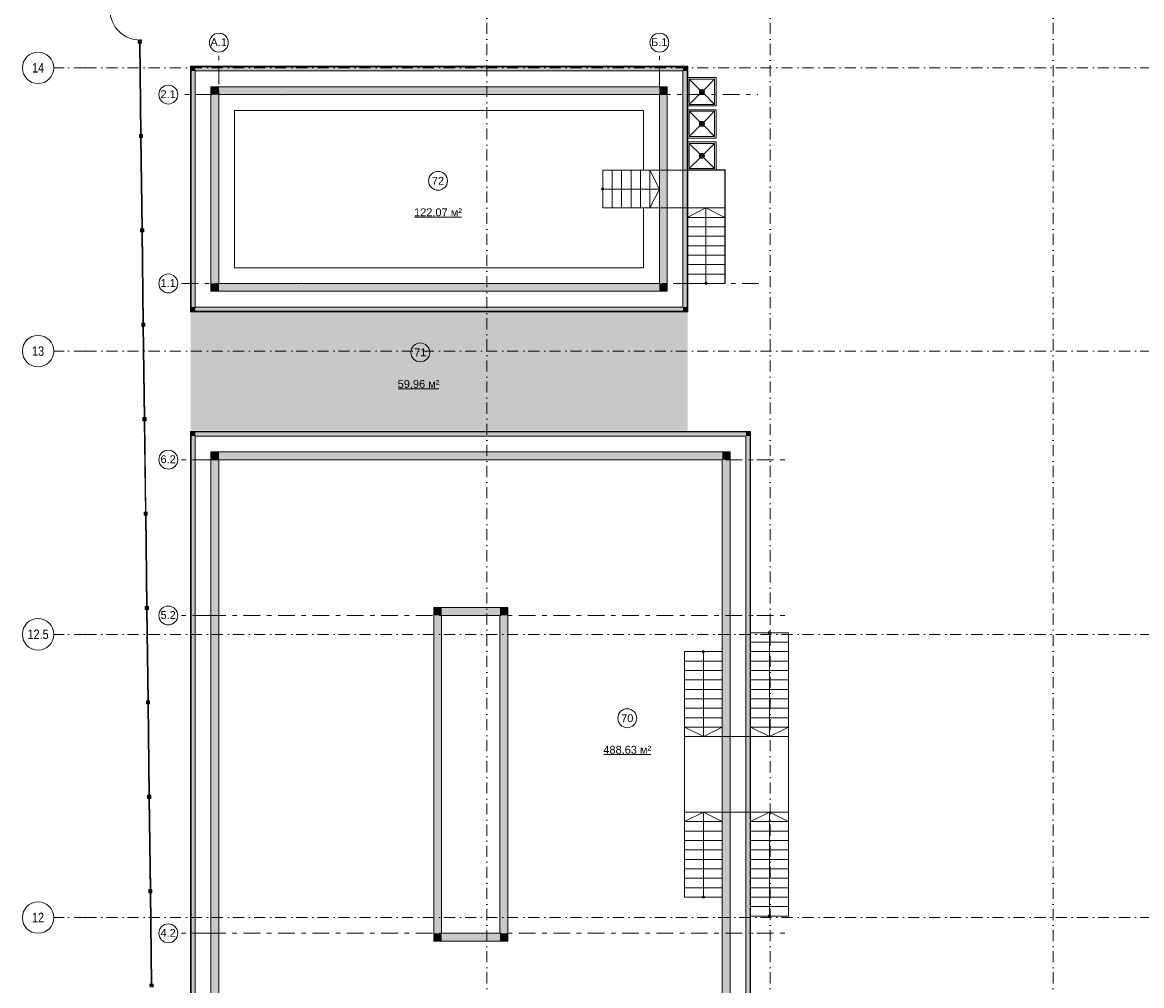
# Model space of a CAD drawing. Header units: millimetres. Extents: x -14761 to 157739, y -22400 to 107990.
# Tile 20 of 81: x -14761 to 20808, y 42838 to 73445. Entities that reach past the tile are written whole.
import ezdxf

# ---------------------------------------------------------------- set-up
doc = ezdxf.new("R2010")
doc.units = ezdxf.units.MM
doc.header["$MEASUREMENT"] = 0
doc.linetypes.add('Штрих-Штриховая', pattern=[1093.611073, 529.166651, -211.666656, 141.111112, -211.666656])
doc.linetypes.add('Штрихпунктирная', pattern=[670.277762, 352.777767, -176.388884, 0, -141.111112])
for name, color, linetype in [('Интерьер - Сантехника', 7, 'Continuous'), ('Конструктив - Лестницы в бассейны', 7, 'Continuous'), ('Конструктив - стены бассейнов жб нов', 7, 'Continuous'), ('Местность - Забор', 7, 'Continuous'), ('УЛИЦА_Штриховка отделки_сцена', 7, 'Continuous'), ('Элемент модели - Зоны уличных помещений', 7, 'Continuous'), ('Элемент Модели - Оси', 7, 'Continuous'), ('Элемент модели - Оси Улица Бани', 7, 'Continuous')]:
    doc.layers.add(name, color=color, linetype=linetype)
doc.styles.add('СГЕНЕРИР_СТИЛЬ_1', font='txt')
doc.styles.add('СГЕНЕРИР_СТИЛЬ_3', font='txt')

msp = doc.modelspace()

# ---------------------------------------------------------------- hatches: boundary and pattern name
at = {"layer": 'Конструктив - Лестницы в бассейны', "linetype": 'Continuous', "lineweight": 0, "true_color": 0xffffff}
for points in [[(3683, 68112, 1), (3683, 68187, 1)], [(6920, 53450, 1), (6845, 53450, 1)], [(6920, 45650, 1), (6845, 45650, 1)]]:
    msp.add_hatch(color=7, dxfattribs=at).paths.add_polyline_path(points)
at = {"layer": 'Конструктив - стены бассейнов жб нов', "linetype": 'Continuous', "lineweight": 0, "true_color": 0x000000}
for points in [[(-9397, 72050), (-9417, 72050), (-9397, 72030)], [(-9397, 72030), (-9417, 72050), (-9417, 72030)], [(-9417, 72030), (-9417, 64270), (-9397, 64270), (-9397, 72030)], [(-9397, 72030), (6363, 72030), (6363, 72050), (-9397, 72050)], [(-9267, 72030), (-9397, 72030), (-9267, 71900)], [(-9267, 71900), (-9397, 72030), (-9397, 71900)], [(-9267, 64400), (-9267, 71900), (-9397, 71900), (-9397, 64400)], [(-9267, 71900), (6233, 71900), (6233, 72030), (-9267, 72030)], [(6233, 71900), (6363, 71900), (6363, 72030)], [(6233, 71900), (6363, 72030), (6233, 72030)], [(6233, 71900), (6233, 64400), (6363, 64400), (6363, 71900)], [(6363, 72030), (6383, 72030), (6383, 72050)], [(6363, 72030), (6383, 72050), (6363, 72050)], [(6363, 72030), (6363, 64270), (6383, 64270), (6383, 72030)], [(-8517, 71400), (-8767, 71400), (-8517, 71150)], [(-8517, 71150), (-8767, 71400), (-8767, 71150)], [(-8517, 65150), (-8517, 71150), (-8767, 71150), (-8767, 65150)], [(-8517, 71150), (5483, 71150), (5483, 71400), (-8517, 71400)], [(5483, 71150), (5733, 71150), (5733, 71400)], [(5483, 71150), (5733, 71400), (5483, 71400)], [(5483, 71150), (5483, 65150), (5733, 65150), (5733, 71150)], [(7563, 68755), (6383, 68755), (6383, 68750), (7563, 68750)], [(7563, 68750), (7568, 68755), (7563, 68755)], [(7563, 68750), (7568, 68750), (7568, 68755)], [(7563, 68750), (7563, 67549), (7568, 67549), (7568, 68750)], [(7568, 67249), (7568, 67549), (7563, 67549), (7563, 67249)], [(-8517, 65150), (-8767, 64900), (-8517, 64900)], [(-8767, 65150), (-8767, 64900), (-8517, 65150)], [(5483, 65150), (-8517, 65150), (-8517, 64900), (5483, 64900)], [(5483, 65150), (5733, 64900), (5733, 65150)], [(5483, 64900), (5733, 64900), (5483, 65150)], [(-9267, 64400), (-9397, 64270), (-9267, 64270)], [(-9397, 64400), (-9397, 64270), (-9267, 64400)], [(6233, 64400), (-9267, 64400), (-9267, 64270), (6233, 64270)], [(6233, 64400), (6363, 64270), (6363, 64400)], [(6233, 64270), (6363, 64270), (6233, 64400)], [(-9417, 64250), (-9397, 64250), (-9397, 64270)], [(-9397, 64270), (-9417, 64270), (-9417, 64250)], [(-9397, 64250), (6363, 64250), (6363, 64270), (-9397, 64270)], [(6363, 64270), (6383, 64250), (6383, 64270)], [(6363, 64250), (6383, 64250), (6363, 64270)], [(-9397, 60450), (-9417, 60450), (-9397, 60430)], [(-9397, 60430), (-9417, 60450), (-9417, 60430)], [(-9417, 60430), (-9417, 34950), (-9397, 34950), (-9397, 60430)], [(-9397, 60430), (8363, 60430), (8363, 60450), (-9397, 60450)], [(-9267, 60430), (-9397, 60430), (-9267, 60300)], [(-9267, 60300), (-9397, 60430), (-9397, 60300)], [(-9397, 60300), (-9397, 34950), (-9267, 34950), (-9267, 60300)], [(-9267, 60300), (8233, 60300), (8233, 60430), (-9267, 60430)], [(8233, 60300), (8363, 60300), (8363, 60430)], [(8233, 60300), (8363, 60430), (8233, 60430)], [(8233, 60300), (8233, 34950), (8363, 34950), (8363, 60300)], [(8363, 60430), (8383, 60430), (8383, 60450)], [(8363, 60430), (8383, 60450), (8363, 60450)], [(8363, 60430), (8363, 34950), (8383, 34950), (8383, 60430)], [(-8517, 59800), (-8767, 59800), (-8517, 59550)], [(-8517, 59550), (-8767, 59800), (-8767, 59550)], [(-8517, 59550), (7483, 59550), (7483, 59800), (-8517, 59800)], [(7483, 59550), (7733, 59550), (7733, 59800)], [(7483, 59550), (7733, 59800), (7483, 59800)], [(-8767, 59550), (-8767, 34950), (-8517, 34950), (-8517, 59550)], [(7483, 59550), (7483, 34950), (7733, 34950), (7733, 59550)], [(-1437, 54600), (-1687, 54850), (-1687, 54600)], [(-1437, 54850), (-1687, 54850), (-1437, 54600)], [(-1437, 54600), (413, 54600), (413, 54850), (-1437, 54850)], [(413, 54600), (663, 54600), (663, 54850)], [(413, 54600), (663, 54850), (413, 54850)], [(-1437, 44500), (-1437, 54600), (-1687, 54600), (-1687, 44500)], [(413, 54600), (413, 44500), (663, 44500), (663, 54600)], [(9583, 51950), (9583, 51650), (9588, 51650), (9588, 51950)], [(9583, 51650), (9583, 51350), (9588, 51350), (9588, 51650)], [(9583, 51350), (9583, 51050), (9588, 51050), (9588, 51350)], [(9583, 51050), (9583, 50750), (9588, 50750), (9588, 51050)], [(9588, 48350), (9588, 50750), (9583, 50750), (9583, 48350)], [(9588, 48050), (9588, 48350), (9583, 48350), (9583, 48050)], [(9588, 47750), (9588, 48050), (9583, 48050), (9583, 47750)], [(9588, 47450), (9588, 47750), (9583, 47750), (9583, 47450)], [(9588, 47150), (9588, 47450), (9583, 47450), (9583, 47150)], [(-1437, 44500), (-1687, 44250), (-1437, 44250)], [(-1687, 44500), (-1687, 44250), (-1437, 44500)], [(413, 44500), (-1437, 44500), (-1437, 44250), (413, 44250)], [(413, 44250), (663, 44250), (413, 44500)], [(413, 44500), (663, 44250), (663, 44500)]]:
    msp.add_hatch(color=18, dxfattribs=at).paths.add_polyline_path(points)
at = {"layer": 'Местность - Забор', "linetype": 'Continuous', "lineweight": 0, "true_color": 0x000000}
for points in [[(-11036, 72856), (-11036, 72886), (-11081, 72885), (-11080, 72785), (-11035, 72786), (-11035, 72816), (-11025, 72816), (-11025, 72786), (-10980, 72786), (-10981, 72886), (-11026, 72886), (-11026, 72856)], [(-11020, 72816), (-11040, 72816), (-11003, 69856), (-10983, 69856)], [(-10998, 69816), (-10988, 69816), (-10987, 69786), (-10942, 69787), (-10943, 69887), (-10988, 69886), (-10988, 69856), (-10998, 69856), (-10998, 69886), (-11043, 69885), (-11042, 69785), (-10997, 69786)], [(-10983, 69816), (-11003, 69816), (-10966, 66856), (-10946, 66856)], [(-10960, 66816), (-10950, 66816), (-10950, 66786), (-10905, 66787), (-10906, 66887), (-10951, 66886), (-10951, 66856), (-10961, 66856), (-10961, 66886), (-11006, 66886), (-11005, 66786), (-10960, 66786)], [(-10945, 66816), (-10965, 66816), (-10928, 63856), (-10908, 63857)], [(-10923, 63816), (-10913, 63817), (-10912, 63787), (-10867, 63787), (-10868, 63887), (-10913, 63887), (-10913, 63857), (-10923, 63856), (-10923, 63886), (-10968, 63886), (-10967, 63786), (-10922, 63786)], [(-10908, 63817), (-10928, 63816), (-10891, 60857), (-10871, 60857)], [(-10885, 60817), (-10875, 60817), (-10875, 60787), (-10830, 60787), (-10831, 60887), (-10876, 60887), (-10876, 60857), (-10886, 60857), (-10886, 60887), (-10931, 60886), (-10930, 60786), (-10885, 60787)], [(-10870, 60817), (-10890, 60817), (-10853, 57857), (-10833, 57857)], [(-10847, 57817), (-10837, 57817), (-10837, 57787), (-10792, 57788), (-10793, 57888), (-10838, 57887), (-10838, 57857), (-10848, 57857), (-10848, 57887), (-10893, 57886), (-10892, 57786), (-10847, 57787)], [(-10832, 57817), (-10852, 57817), (-10815, 54857), (-10795, 54857)], [(-10810, 54817), (-10800, 54817), (-10800, 54787), (-10755, 54788), (-10756, 54888), (-10801, 54887), (-10800, 54857), (-10810, 54857), (-10811, 54887), (-10856, 54887), (-10855, 54787), (-10810, 54787)], [(-10795, 54817), (-10815, 54817), (-10778, 51857), (-10758, 51858)], [(-10772, 51817), (-10762, 51817), (-10762, 51787), (-10717, 51788), (-10718, 51888), (-10763, 51887), (-10763, 51857), (-10773, 51857), (-10773, 51887), (-10818, 51887), (-10817, 51787), (-10772, 51787)], [(-10757, 51818), (-10777, 51817), (-10740, 48857), (-10720, 48858)], [(-10735, 48818), (-10725, 48818), (-10725, 48788), (-10680, 48788), (-10681, 48888), (-10726, 48888), (-10725, 48858), (-10735, 48858), (-10736, 48888), (-10781, 48887), (-10780, 48787), (-10735, 48788)], [(-10720, 48818), (-10740, 48818), (-10703, 45858), (-10683, 45858)], [(-10697, 45818), (-10687, 45818), (-10687, 45788), (-10642, 45788), (-10643, 45888), (-10688, 45888), (-10688, 45858), (-10698, 45858), (-10698, 45888), (-10743, 45887), (-10742, 45787), (-10697, 45788)], [(-10682, 45818), (-10702, 45818), (-10665, 42858), (-10645, 42858)], [(-10660, 42818), (-10650, 42818), (-10649, 42788), (-10604, 42789), (-10606, 42889), (-10651, 42888), (-10650, 42858), (-10660, 42858), (-10661, 42888), (-10706, 42887), (-10704, 42787), (-10659, 42788)]]:
    msp.add_hatch(color=18, dxfattribs=at).paths.add_polyline_path(points)
at = {"layer": 'УЛИЦА_Штриховка отделки_сцена', "linetype": 'Continuous', "lineweight": 0, "true_color": 0x000000}
msp.add_hatch(color=18, dxfattribs=at).paths.add_polyline_path([(-9417, 60470), (6383, 60470), (6383, 64250), (-9417, 64250)])

# ---------------------------------------------------------------- linework, layer by layer
at = {"layer": 'Интерьер - Сантехника', "color": 7, "linetype": 'Continuous', "lineweight": 15}
for p, q in [((7233, 71640), (6433, 71640)), ((6433, 71640), (6433, 70840)), ((6433, 71640), (6776, 71296)), ((7233, 71640), (6890, 71296)), ((7233, 70840), (7233, 71640)), ((6433, 70840), (6776, 71183)), ((6883, 71240), (6783, 71240)), ((6833, 71190), (6833, 71290)), ((7233, 70840), (6890, 71183)), ((6433, 70840), (7233, 70840)), ((7233, 70620), (6433, 70620)), ((6433, 70620), (6433, 69820)), ((6433, 70620), (6776, 70276)), ((7233, 70620), (6890, 70276)), ((7233, 69820), (7233, 70620)), ((6433, 69820), (6776, 70163)), ((6883, 70220), (6783, 70220)), ((6833, 70170), (6833, 70270)), ((7233, 69820), (6890, 70163)), ((6433, 69820), (7233, 69820)), ((7233, 69600), (6433, 69600)), ((6433, 69600), (6433, 68800)), ((6433, 69600), (6776, 69256)), ((7233, 69600), (6890, 69256)), ((7233, 68800), (7233, 69600)), ((6433, 68800), (6776, 69143)), ((6883, 69200), (6783, 69200)), ((6833, 69150), (6833, 69250)), ((7233, 68800), (6890, 69143)), ((6433, 68800), (7233, 68800))]:
    msp.add_line(p, q, dxfattribs=at)
at = {"layer": 'Интерьер - Сантехника', "color": 7, "linetype": 'Continuous', "lineweight": 15, "flags": 128}
for points in [[(7283, 70790), (7283, 71690), (6383, 71690), (6383, 70790)], [(7283, 69770), (7283, 70670), (6383, 70670), (6383, 69770)], [(7283, 68750), (7283, 69650), (6383, 69650), (6383, 68750)]]:
    msp.add_lwpolyline(points, close=True, dxfattribs=at)
at = {"layer": 'Интерьер - Сантехника', "color": 7, "linetype": 'Continuous', "lineweight": 15}
for centre, radius in [((6833, 71240), 80), ((6833, 71240), 50), ((6833, 70220), 80), ((6833, 70220), 50), ((6833, 69200), 80), ((6833, 69200), 50)]:
    msp.add_circle(centre, radius, dxfattribs=at)
at = {"layer": 'Конструктив - Лестницы в бассейны', "color": 7, "linetype": 'Continuous', "lineweight": 15}
for p, q in [((3683, 68750), (3683, 67549)), ((3983, 68750), (3683, 68750)), ((3983, 67549), (3983, 68750)), ((3983, 68750), (3983, 67549)), ((4283, 68750), (3983, 68750)), ((4283, 67549), (4283, 68750)), ((4283, 68750), (4283, 67549)), ((4583, 68750), (4283, 68750)), ((4583, 67549), (4583, 68750)), ((4583, 68750), (4583, 67549)), ((4883, 68750), (4583, 68750)), ((4883, 67549), (4883, 68750)), ((4883, 68750), (4883, 67549)), ((5183, 68750), (4883, 68750)), ((5183, 67549), (5183, 68750)), ((5183, 68750), (5183, 67549)), ((5483, 68750), (5183, 68750)), ((5483, 68150), (5183, 68750)), ((5483, 67549), (5483, 68750)), ((3683, 68150), (3983, 68150)), ((3983, 68150), (5183, 68150)), ((5183, 68150), (5483, 68150)), ((5183, 67549), (5483, 68150)), ((3683, 67549), (3983, 67549)), ((3983, 67549), (4283, 67549)), ((4283, 67549), (4583, 67549)), ((4583, 67549), (4883, 67549)), ((4883, 67549), (5183, 67549)), ((5183, 67549), (5483, 67549)), ((6363, 67249), (6363, 67549)), ((6363, 67549), (7563, 67549)), ((6363, 67249), (6963, 67549)), ((6363, 66949), (6363, 67249)), ((6363, 67249), (7563, 67249)), ((7563, 67249), (6363, 67249)), ((6963, 67249), (6963, 67549)), ((6963, 67549), (7563, 67249)), ((6963, 65449), (6963, 67249)), ((7563, 67549), (7563, 67249)), ((7563, 67249), (7563, 66949)), ((6363, 66649), (6363, 66949)), ((6363, 66949), (7563, 66949)), ((7563, 66949), (6363, 66949)), ((7563, 66949), (7563, 66649)), ((6363, 66349), (6363, 66649)), ((6363, 66649), (7563, 66649)), ((7563, 66649), (6363, 66649)), ((7563, 66649), (7563, 66349)), ((6363, 66049), (6363, 66349)), ((6363, 66349), (7563, 66349)), ((7563, 66349), (6363, 66349)), ((7563, 66349), (7563, 66049)), ((6363, 65749), (6363, 66049)), ((6363, 66049), (7563, 66049)), ((7563, 66049), (6363, 66049)), ((7563, 66049), (7563, 65749)), ((6363, 65449), (6363, 65749)), ((6363, 65749), (7563, 65749)), ((7563, 65749), (6363, 65749)), ((6363, 65149), (6363, 65449)), ((6363, 65449), (7563, 65449)), ((7563, 65449), (6363, 65449)), ((6963, 65149), (6963, 65449)), ((7563, 65749), (7563, 65449)), ((7563, 65449), (7563, 65149)), ((7563, 65149), (6363, 65149)), ((8383, 54050), (9583, 54050)), ((8383, 53750), (8383, 54050)), ((9583, 53750), (8383, 53750)), ((8383, 53750), (9583, 53750)), ((8383, 53450), (8383, 53750)), ((8983, 54050), (8983, 53750)), ((8983, 53750), (8983, 51050)), ((9583, 54050), (9583, 53750)), ((9583, 53750), (9583, 53450)), ((6283, 53450), (7483, 53450)), ((6283, 53150), (6283, 53450)), ((6883, 53450), (6883, 53150)), ((7483, 53450), (7483, 53150)), ((9583, 53450), (8383, 53450)), ((8383, 53450), (9583, 53450)), ((8383, 53150), (8383, 53450)), ((9583, 53450), (9583, 53150)), ((7483, 53150), (6283, 53150)), ((6283, 53150), (7483, 53150)), ((6283, 52850), (6283, 53150)), ((6883, 53150), (6883, 51050)), ((7483, 53150), (7483, 52850)), ((9583, 53150), (8383, 53150)), ((8383, 53150), (9583, 53150)), ((8383, 52850), (8383, 53150)), ((9583, 53150), (9583, 52850)), ((7483, 52850), (6283, 52850)), ((6283, 52850), (7483, 52850)), ((6283, 52550), (6283, 52850)), ((7483, 52850), (7483, 52550)), ((9583, 52850), (8383, 52850)), ((8383, 52850), (9583, 52850)), ((8383, 52550), (8383, 52850)), ((9583, 52850), (9583, 52550)), ((7483, 52550), (6283, 52550)), ((6283, 52550), (7483, 52550)), ((6283, 52250), (6283, 52550)), ((7483, 52550), (7483, 52250)), ((9583, 52550), (8383, 52550)), ((8383, 52550), (9583, 52550)), ((8383, 52250), (8383, 52550)), ((9583, 52550), (9583, 52250)), ((7483, 52250), (6283, 52250)), ((6283, 52250), (7483, 52250)), ((6283, 51950), (6283, 52250)), ((7483, 51950), (6283, 51950)), ((6283, 51950), (7483, 51950)), ((6283, 51650), (6283, 51950)), ((7483, 52250), (7483, 51950)), ((7483, 51950), (7483, 51650)), ((9583, 52250), (8383, 52250)), ((8383, 52250), (9583, 52250)), ((8383, 51950), (8383, 52250)), ((9583, 51950), (8383, 51950)), ((8383, 51950), (9583, 51950)), ((8383, 51650), (8383, 51950)), ((9583, 52250), (9583, 51950)), ((9583, 51950), (9583, 51650)), ((7483, 51650), (6283, 51650)), ((6283, 51650), (7483, 51650)), ((6283, 51350), (6283, 51650)), ((7483, 51650), (7483, 51350)), ((9583, 51650), (8383, 51650)), ((8383, 51650), (9583, 51650)), ((8383, 51350), (8383, 51650)), ((9583, 51650), (9583, 51350)), ((7483, 51350), (6283, 51350)), ((6283, 51350), (7483, 51350)), ((6283, 51050), (6283, 51350)), ((7483, 51350), (7483, 51050)), ((9583, 51350), (8383, 51350)), ((8383, 51350), (9583, 51350)), ((8383, 51050), (8383, 51350)), ((9583, 51350), (9583, 51050)), ((7483, 51050), (6283, 51050)), ((6283, 51050), (7483, 51050)), ((6283, 50750), (6283, 51050)), ((6883, 50750), (6283, 51050)), ((6883, 51050), (6883, 50750)), ((7483, 51050), (6883, 50750)), ((7483, 51050), (7483, 50750)), ((9583, 51050), (8383, 51050)), ((8383, 51050), (9583, 51050)), ((8383, 50750), (8383, 51050)), ((8983, 50750), (8383, 51050)), ((8983, 51050), (8983, 50750)), ((9583, 51050), (8983, 50750)), ((9583, 51050), (9583, 50750)), ((7483, 50750), (6283, 50750)), ((9583, 50750), (8383, 50750)), ((7483, 48350), (6283, 48350)), ((6283, 48350), (6283, 48050)), ((6883, 48350), (6283, 48050)), ((7483, 48050), (6283, 48050)), ((6283, 48050), (6283, 47750)), ((6283, 48050), (7483, 48050)), ((6883, 48050), (6883, 48350)), ((7483, 48050), (6883, 48350)), ((6883, 45950), (6883, 48050)), ((7483, 48050), (7483, 48350)), ((7483, 47750), (7483, 48050)), ((9583, 48350), (8383, 48350)), ((8383, 48350), (8383, 48050)), ((8983, 48350), (8383, 48050)), ((9583, 48050), (8383, 48050)), ((8383, 48050), (8383, 47750)), ((8383, 48050), (9583, 48050)), ((8983, 48050), (8983, 48350)), ((9583, 48050), (8983, 48350)), ((8983, 45350), (8983, 48050)), ((9583, 48050), (9583, 48350)), ((9583, 47750), (9583, 48050)), ((7483, 47750), (6283, 47750)), ((6283, 47750), (6283, 47450)), ((6283, 47750), (7483, 47750)), ((7483, 47450), (7483, 47750)), ((9583, 47750), (8383, 47750)), ((8383, 47750), (8383, 47450)), ((8383, 47750), (9583, 47750)), ((9583, 47450), (9583, 47750)), ((7483, 47450), (6283, 47450)), ((6283, 47450), (6283, 47150)), ((6283, 47450), (7483, 47450)), ((7483, 47150), (7483, 47450)), ((9583, 47450), (8383, 47450)), ((8383, 47450), (8383, 47150)), ((8383, 47450), (9583, 47450)), ((9583, 47150), (9583, 47450)), ((7483, 47150), (6283, 47150)), ((6283, 47150), (6283, 46850)), ((6283, 47150), (7483, 47150)), ((7483, 46850), (7483, 47150)), ((9583, 47150), (8383, 47150)), ((8383, 47150), (8383, 46850)), ((8383, 47150), (9583, 47150)), ((9583, 46850), (9583, 47150)), ((7483, 46850), (6283, 46850)), ((6283, 46850), (6283, 46550)), ((6283, 46850), (7483, 46850)), ((7483, 46550), (7483, 46850)), ((9583, 46850), (8383, 46850)), ((8383, 46850), (8383, 46550)), ((8383, 46850), (9583, 46850)), ((9583, 46550), (9583, 46850)), ((7483, 46550), (6283, 46550)), ((6283, 46550), (6283, 46250)), ((6283, 46550), (7483, 46550)), ((7483, 46250), (6283, 46250)), ((6283, 46250), (6283, 45950)), ((6283, 46250), (7483, 46250)), ((7483, 46250), (7483, 46550)), ((7483, 45950), (7483, 46250)), ((9583, 46550), (8383, 46550)), ((8383, 46550), (8383, 46250)), ((8383, 46550), (9583, 46550)), ((9583, 46250), (8383, 46250)), ((8383, 46250), (8383, 45950)), ((8383, 46250), (9583, 46250)), ((9583, 46250), (9583, 46550)), ((9583, 45950), (9583, 46250)), ((7483, 45950), (6283, 45950)), ((6283, 45950), (6283, 45650)), ((6283, 45950), (7483, 45950)), ((6883, 45650), (6883, 45950)), ((7483, 45650), (7483, 45950)), ((9583, 45950), (8383, 45950)), ((8383, 45950), (8383, 45650)), ((8383, 45950), (9583, 45950)), ((9583, 45650), (9583, 45950)), ((6283, 45650), (7483, 45650)), ((9583, 45650), (8383, 45650)), ((8383, 45650), (8383, 45350)), ((8383, 45650), (9583, 45650)), ((9583, 45350), (9583, 45650)), ((9583, 45350), (8383, 45350)), ((8383, 45350), (8383, 45050)), ((8383, 45350), (9583, 45350)), ((8983, 45050), (8983, 45350)), ((9583, 45050), (9583, 45350)), ((8383, 45050), (9583, 45050))]:
    msp.add_line(p, q, dxfattribs=at)
at = {"layer": 'Конструктив - Лестницы в бассейны', "color": 7, "linetype": 'Continuous', "lineweight": 15, "flags": 128}
for points in [[(5483, 67549), (5483, 68750), (7563, 68750), (7563, 67549)], [(6283, 50750), (9583, 50750), (9583, 48350), (6283, 48350)]]:
    msp.add_lwpolyline(points, close=True, dxfattribs=at)
for points in [[(3683, 68112, 1), (3683, 68187, 1)], [(6926, 65149, -1), (7001, 65149, -1)], [(9020, 54050, -1), (8945, 54050, -1)], [(6920, 53450, -1), (6845, 53450, -1)], [(6920, 45650, 1), (6845, 45650, 1)], [(9020, 45050, 1), (8945, 45050, 1)]]:
    msp.add_lwpolyline(points, format="xyb", close=True, dxfattribs=at)
at = {"layer": 'Конструктив - стены бассейнов жб нов', "color": 251, "linetype": 'Continuous', "lineweight": 20, "true_color": 0x575757}
for p, q in [((-9267, 72030), (-9397, 72030)), ((-9397, 72030), (-9397, 71900)), ((-9267, 72030), (-9397, 72030)), ((-9397, 71900), (-9397, 64400)), ((6233, 72030), (-9267, 72030)), ((6363, 72030), (6233, 72030)), ((6363, 71900), (6363, 72030)), ((6363, 71900), (6363, 72030)), ((6363, 64400), (6363, 71900)), ((-9397, 64400), (-9397, 64270)), ((6363, 64270), (6363, 64400)), ((6363, 64270), (6363, 64400)), ((-9397, 64270), (-9267, 64270)), ((-9397, 64270), (-9267, 64270)), ((-9267, 64270), (6233, 64270)), ((6233, 64270), (6363, 64270)), ((-9267, 60430), (-9397, 60430)), ((-9397, 60430), (-9397, 60300)), ((-9267, 60430), (-9397, 60430)), ((-9397, 60300), (-9397, 34950)), ((8233, 60430), (-9267, 60430)), ((8363, 60430), (8233, 60430)), ((8363, 60300), (8363, 60430)), ((8363, 60300), (8363, 60430)), ((8363, 34950), (8363, 60300))]:
    msp.add_line(p, q, dxfattribs=at)
at = {"layer": 'Конструктив - стены бассейнов жб нов', "color": 251, "linetype": 'Continuous', "lineweight": 20, "true_color": 0x575757, "flags": 128}
for points in [[(-9417, 72050), (-9397, 72050)], [(-9417, 72050), (-9417, 64250)], [(6383, 72050), (-9397, 72050)], [(-9267, 64400), (-9267, 71900)], [(-9267, 71900), (6233, 71900)], [(6233, 71900), (6233, 64400)], [(6383, 72050), (6383, 72030)], [(6383, 64270), (6383, 72030)], [(-8767, 71400), (-8517, 71400)], [(-8767, 71400), (-8767, 64900)], [(5733, 71400), (-8517, 71400)], [(-8517, 65150), (-8517, 71150)], [(-8517, 71150), (5483, 71150)], [(5483, 71150), (5483, 65150)], [(5733, 71400), (5733, 71150)], [(5733, 65150), (5733, 71150)], [(5483, 65150), (-8517, 65150)], [(5733, 64900), (5733, 65150)], [(-8767, 64900), (-8517, 64900)], [(-8517, 64900), (5733, 64900)], [(6233, 64400), (-9267, 64400)], [(-9417, 64250), (-9397, 64250)], [(-9397, 64250), (6383, 64250)], [(6383, 64250), (6383, 64270)], [(-9417, 60450), (-9397, 60450)], [(-9417, 60450), (-9417, 34950)], [(8383, 60450), (-9397, 60450)], [(-9267, 34950), (-9267, 60300)], [(-9267, 60300), (8233, 60300)], [(8233, 60300), (8233, 34950)], [(8383, 60450), (8383, 60430)], [(8383, 34950), (8383, 60430)], [(-8767, 59800), (-8517, 59800)], [(-8767, 59800), (-8767, 34950)], [(7733, 59800), (-8517, 59800)], [(7733, 59800), (7733, 59550)], [(-8517, 34950), (-8517, 59550)], [(-8517, 59550), (7483, 59550)], [(7483, 59550), (7483, 34950)], [(7733, 34950), (7733, 59550)], [(-1687, 54850), (-1687, 54600)], [(663, 54850), (-1687, 54850)], [(663, 54850), (663, 54600)], [(-1687, 54600), (-1687, 44250)], [(-1437, 54600), (413, 54600)], [(-1437, 44500), (-1437, 54600)], [(413, 54600), (413, 44500)], [(663, 44250), (663, 54600)], [(413, 44500), (-1437, 44500)], [(-1687, 44250), (-1437, 44250)], [(-1437, 44250), (413, 44250)], [(663, 44250), (413, 44250)]]:
    msp.add_lwpolyline(points, dxfattribs=at)
at = {"layer": 'Конструктив - стены бассейнов жб нов', "color": 7, "linetype": 'Continuous', "lineweight": 15, "flags": 128}
msp.add_lwpolyline([(-8517, 71150), (-8517, 65150), (5483, 65150), (5483, 67549), (4983, 67549), (4983, 65650), (-8017, 65650), (-8017, 70650), (4983, 70650), (4983, 68750), (5483, 68750), (5483, 71150)], close=True, dxfattribs=at)
at = {"layer": 'Конструктив - стены бассейнов жб нов', "color": 251, "linetype": 'Continuous', "lineweight": 5, "true_color": 0x575757, "flags": 128}
for points in [[(7563, 68755), (6383, 68755)], [(6383, 68755), (6383, 68750)], [(6383, 68750), (7563, 68750)], [(7568, 68755), (7563, 68755)], [(7563, 68750), (7563, 67549)], [(7568, 67549), (7568, 68755)], [(7563, 67549), (7563, 67249)], [(7563, 67249), (7568, 67249)], [(7568, 67249), (7568, 67549)], [(9583, 51950), (9583, 51650)], [(9588, 51950), (9583, 51950)], [(9588, 51650), (9588, 51950)], [(9583, 51650), (9583, 51350)], [(9588, 51350), (9588, 51650)], [(9583, 51350), (9583, 51050)], [(9588, 51050), (9588, 51350)], [(9583, 51050), (9583, 50750)], [(9588, 50750), (9588, 51050)], [(9583, 50750), (9583, 48350)], [(9588, 48350), (9588, 50750)], [(9583, 48350), (9583, 48050)], [(9583, 48050), (9583, 47750)], [(9588, 48050), (9588, 48350)], [(9588, 47750), (9588, 48050)], [(9583, 47750), (9583, 47450)], [(9588, 47450), (9588, 47750)], [(9583, 47450), (9583, 47150)], [(9588, 47150), (9588, 47450)], [(9583, 47150), (9588, 47150)]]:
    msp.add_lwpolyline(points, dxfattribs=at)
at = {"layer": 'Конструктив - стены бассейнов жб нов', "color": 251, "linetype": 'Continuous', "lineweight": 15, "true_color": 0x575757, "flags": 128}
for points in [[(7568, 67249), (7563, 67249)], [(7563, 67249), (7563, 66949)], [(7568, 66949), (7568, 67249)], [(7563, 66949), (7563, 66649)], [(7568, 66649), (7568, 66949)], [(7563, 66649), (7563, 66349)], [(7568, 66349), (7568, 66649)], [(7563, 66349), (7563, 66049)], [(7568, 66049), (7568, 66349)], [(7563, 66049), (7563, 65749)], [(7568, 65749), (7568, 66049)], [(7563, 65749), (7563, 65449)], [(7563, 65449), (7563, 65149)], [(7568, 65449), (7568, 65749)], [(7568, 65149), (7568, 65449)], [(7568, 65149), (7563, 65149)], [(9583, 54050), (9583, 53750)], [(9588, 54050), (9583, 54050)], [(9583, 53750), (9583, 53450)], [(9588, 53750), (9588, 54050)], [(9588, 53450), (9588, 53750)], [(9583, 53450), (9583, 53150)], [(9588, 53150), (9588, 53450)], [(9583, 53150), (9583, 52850)], [(9588, 52850), (9588, 53150)], [(9583, 52850), (9583, 52550)], [(9588, 52550), (9588, 52850)], [(9583, 52550), (9583, 52250)], [(9588, 52250), (9588, 52550)], [(9583, 52250), (9583, 51950)], [(9588, 51950), (9583, 51950)], [(9588, 51950), (9588, 52250)], [(9588, 47150), (9583, 47150)], [(9583, 47150), (9583, 46850)], [(9588, 46850), (9588, 47150)], [(9583, 46850), (9583, 46550)], [(9588, 46550), (9588, 46850)], [(9583, 46550), (9583, 46250)], [(9583, 46250), (9583, 45950)], [(9588, 46250), (9588, 46550)], [(9588, 45950), (9588, 46250)], [(9583, 45950), (9583, 45650)], [(9588, 45650), (9588, 45950)], [(9583, 45650), (9583, 45350)], [(9588, 45350), (9588, 45650)], [(9583, 45350), (9583, 45050)], [(9588, 45050), (9588, 45350)], [(9588, 45050), (9583, 45050)]]:
    msp.add_lwpolyline(points, dxfattribs=at)
at = {"layer": 'Конструктив - стены бассейнов жб нов', "color": 7, "linetype": 'Continuous', "lineweight": 15, "flags": 128}
for points in [[(-9267, 34950, 0.414214), (-4517, 30200), (-514, 30200), (3483, 30200, 0.414214), (8233, 34950), (8233, 60300), (-9267, 60300)], [(7733, 34950), (7733, 59800), (-8767, 59800), (-8767, 34950, 0.414214), (-4517, 30700), (-514, 30700), (3483, 30700, 0.414214)]]:
    msp.add_lwpolyline(points, format="xyb", close=True, dxfattribs=at)
at = {"layer": 'Местность - Забор', "color": 7, "linetype": 'Continuous', "lineweight": 15}
for p, q in [((-11036, 72886), (-11081, 72885)), ((-11081, 72885), (-11080, 72785)), ((-11035, 72786), (-11080, 72785)), ((-11036, 72886), (-11036, 72856)), ((-11026, 72856), (-11036, 72856)), ((-11035, 72816), (-11035, 72786)), ((-11025, 72816), (-11035, 72816)), ((-11026, 72886), (-11026, 72856)), ((-10981, 72886), (-11026, 72886)), ((-11025, 72816), (-11025, 72786)), ((-10980, 72786), (-11025, 72786)), ((-10956, 72884), (-11011, 72883)), ((-11011, 72883), (-10956, 72884)), ((-10981, 72886), (-10980, 72786)), ((-10998, 69886), (-11043, 69885)), ((-11043, 69885), (-11042, 69785)), ((-10997, 69786), (-11042, 69785)), ((-10998, 69886), (-10998, 69856)), ((-10988, 69856), (-10998, 69856)), ((-10998, 69816), (-10997, 69786)), ((-10988, 69816), (-10998, 69816)), ((-10943, 69887), (-10988, 69886)), ((-10988, 69886), (-10988, 69856)), ((-10988, 69816), (-10987, 69786)), ((-10942, 69787), (-10987, 69786)), ((-10943, 69887), (-10942, 69787)), ((-11006, 66886), (-11005, 66786)), ((-10961, 66886), (-11006, 66886)), ((-10961, 66886), (-10961, 66856)), ((-10906, 66887), (-10951, 66886)), ((-10951, 66886), (-10951, 66856)), ((-10906, 66887), (-10905, 66787)), ((-10960, 66786), (-11005, 66786)), ((-10951, 66856), (-10961, 66856)), ((-10960, 66816), (-10960, 66786)), ((-10950, 66816), (-10960, 66816)), ((-10950, 66816), (-10950, 66786)), ((-10905, 66787), (-10950, 66786)), ((-10968, 63886), (-10967, 63786)), ((-10923, 63886), (-10968, 63886)), ((-10922, 63786), (-10967, 63786)), ((-10923, 63886), (-10923, 63856)), ((-10913, 63857), (-10923, 63856)), ((-10913, 63817), (-10923, 63816)), ((-10923, 63816), (-10922, 63786)), ((-10913, 63887), (-10913, 63857)), ((-10868, 63887), (-10913, 63887)), ((-10913, 63817), (-10912, 63787)), ((-10867, 63787), (-10912, 63787)), ((-10868, 63887), (-10867, 63787)), ((-10886, 60887), (-10931, 60886)), ((-10931, 60886), (-10930, 60786)), ((-10886, 60887), (-10886, 60857)), ((-10876, 60857), (-10886, 60857)), ((-10876, 60887), (-10876, 60857)), ((-10831, 60887), (-10876, 60887)), ((-10831, 60887), (-10830, 60787)), ((-10885, 60787), (-10930, 60786)), ((-10885, 60817), (-10885, 60787)), ((-10875, 60817), (-10885, 60817)), ((-10875, 60817), (-10875, 60787)), ((-10830, 60787), (-10875, 60787)), ((-10848, 57887), (-10893, 57886)), ((-10893, 57886), (-10892, 57786)), ((-10847, 57787), (-10892, 57786)), ((-10848, 57887), (-10848, 57857)), ((-10838, 57857), (-10848, 57857)), ((-10847, 57817), (-10847, 57787)), ((-10837, 57817), (-10847, 57817)), ((-10793, 57888), (-10838, 57887)), ((-10838, 57887), (-10838, 57857)), ((-10837, 57817), (-10837, 57787)), ((-10792, 57788), (-10837, 57787)), ((-10793, 57888), (-10792, 57788)), ((-10856, 54887), (-10855, 54787)), ((-10811, 54887), (-10856, 54887)), ((-10810, 54787), (-10855, 54787)), ((-10811, 54887), (-10810, 54857)), ((-10800, 54857), (-10810, 54857)), ((-10810, 54817), (-10810, 54787)), ((-10800, 54817), (-10810, 54817)), ((-10756, 54888), (-10801, 54887)), ((-10801, 54887), (-10800, 54857)), ((-10800, 54817), (-10800, 54787)), ((-10755, 54788), (-10800, 54787)), ((-10756, 54888), (-10755, 54788)), ((-10818, 51887), (-10817, 51787)), ((-10773, 51887), (-10818, 51887)), ((-10772, 51787), (-10817, 51787)), ((-10773, 51887), (-10773, 51857)), ((-10763, 51857), (-10773, 51857)), ((-10772, 51817), (-10772, 51787)), ((-10762, 51817), (-10772, 51817)), ((-10718, 51888), (-10763, 51887)), ((-10763, 51887), (-10763, 51857)), ((-10762, 51817), (-10762, 51787)), ((-10717, 51788), (-10762, 51787)), ((-10718, 51888), (-10717, 51788)), ((-10736, 48888), (-10781, 48887)), ((-10781, 48887), (-10780, 48787)), ((-10735, 48788), (-10780, 48787)), ((-10736, 48888), (-10735, 48858)), ((-10725, 48858), (-10735, 48858)), ((-10735, 48818), (-10735, 48788)), ((-10725, 48818), (-10735, 48818)), ((-10726, 48888), (-10725, 48858)), ((-10681, 48888), (-10726, 48888)), ((-10725, 48818), (-10725, 48788)), ((-10680, 48788), (-10725, 48788)), ((-10681, 48888), (-10680, 48788)), ((-10698, 45888), (-10743, 45887)), ((-10743, 45887), (-10742, 45787)), ((-10698, 45888), (-10698, 45858)), ((-10688, 45888), (-10688, 45858)), ((-10643, 45888), (-10688, 45888)), ((-10643, 45888), (-10642, 45788)), ((-10697, 45788), (-10742, 45787)), ((-10688, 45858), (-10698, 45858)), ((-10697, 45818), (-10697, 45788)), ((-10687, 45818), (-10697, 45818)), ((-10687, 45818), (-10687, 45788)), ((-10642, 45788), (-10687, 45788)), ((-10661, 42888), (-10706, 42887)), ((-10706, 42887), (-10704, 42787)), ((-10661, 42888), (-10660, 42858)), ((-10650, 42858), (-10660, 42858)), ((-10606, 42889), (-10651, 42888)), ((-10651, 42888), (-10650, 42858)), ((-10606, 42889), (-10604, 42789))]:
    msp.add_line(p, q, dxfattribs=at)
at = {"layer": 'Местность - Забор', "color": 7, "linetype": 'Continuous', "lineweight": 15, "flags": 128}
for points in [[(-11020, 72816), (-11040, 72816), (-11003, 69856), (-10983, 69856)], [(-10983, 69816), (-11003, 69816), (-10966, 66856), (-10946, 66856)], [(-10945, 66816), (-10965, 66816), (-10928, 63856), (-10908, 63857)], [(-10908, 63817), (-10928, 63816), (-10891, 60857), (-10871, 60857)], [(-10870, 60817), (-10890, 60817), (-10853, 57857), (-10833, 57857)], [(-10832, 57817), (-10852, 57817), (-10815, 54857), (-10795, 54857)], [(-10795, 54817), (-10815, 54817), (-10778, 51857), (-10758, 51858)], [(-10757, 51818), (-10777, 51817), (-10740, 48857), (-10720, 48858)], [(-10720, 48818), (-10740, 48818), (-10703, 45858), (-10683, 45858)], [(-10682, 45818), (-10702, 45818), (-10665, 42858), (-10645, 42858)]]:
    msp.add_lwpolyline(points, close=True, dxfattribs=at)
for points in [[(-11040, 72786), (-11003, 69886)], [(-11020, 72786), (-10983, 69886)], [(-11002, 69786), (-10966, 66886)], [(-10982, 69786), (-10946, 66886)], [(-10965, 66786), (-10928, 63886)], [(-10945, 66786), (-10908, 63887)], [(-10927, 63786), (-10891, 60887)], [(-10907, 63787), (-10871, 60887)], [(-10890, 60787), (-10853, 57887)], [(-10870, 60787), (-10833, 57887)], [(-10852, 57787), (-10816, 54887)], [(-10832, 57787), (-10796, 54887)], [(-10815, 54787), (-10778, 51887)], [(-10795, 54787), (-10758, 51888)], [(-10777, 51787), (-10741, 48887)], [(-10757, 51788), (-10721, 48888)], [(-10740, 48788), (-10703, 45888)], [(-10720, 48788), (-10683, 45888)], [(-10702, 45788), (-10666, 42888)], [(-10682, 45788), (-10646, 42888)]]:
    msp.add_lwpolyline(points, dxfattribs=at)
at = {"layer": 'Местность - Забор', "color": 7, "linetype": 'Continuous', "lineweight": 15}
msp.add_arc((-11023, 73836), 953, 180.7166, 270.7166, dxfattribs=at)
at = {"layer": 'Элемент модели - Зоны уличных помещений', "color": 7, "linetype": 'Continuous', "lineweight": 15}
for p, q in [((-2297, 67257), (-807, 67257)), ((-2822, 61805), (-1521, 61805)), ((3717, 50180), (5208, 50180))]:
    msp.add_line(p, q, dxfattribs=at)
at = {"layer": 'Элемент модели - Зоны уличных помещений', "color": 7, "linetype": 'Continuous', "lineweight": 15, "flags": 128}
for points in [[(-1252, 68411, 1), (-1852, 68411, 1)], [(-1815, 62959, 1), (-2415, 62959, 1)], [(4762, 51334, 1), (4162, 51334, 1)]]:
    msp.add_lwpolyline(points, format="xyb", close=True, dxfattribs=at)
at = {"layer": 'Элемент Модели - Оси', "color": 7, "linetype": 'Штрихпунктирная', "lineweight": 15}
for p, q in [((0, 92200), (0, -1975)), ((9000, 92200), (9000, -1975)), ((18000, 92200), (18000, -1975)), ((-12761, 72000), (-13761, 72000)), ((-12761, 72000), (155650, 72000)), ((-12761, 63000), (-13761, 63000)), ((-12761, 63000), (155650, 63000)), ((-12761, 54000), (-13761, 54000)), ((-12761, 54000), (155650, 54000)), ((-12761, 45000), (-13761, 45000)), ((-12761, 45000), (155650, 45000))]:
    msp.add_line(p, q, dxfattribs=at)
at = {"layer": 'Элемент Модели - Оси', "color": 7, "linetype": 'Continuous', "lineweight": 15}
for centre in [(-14261, 72000), (-14261, 63000), (-14261, 54000), (-14261, 45000)]:
    msp.add_circle(centre, 500, dxfattribs=at)
at = {"layer": 'Элемент Модели - Оси', "color": 7, "linetype": 'Штрихпунктирная', "lineweight": 15}
for p in [(-12761, 72000), (-12761, 72000), (-12761, 63000), (-12761, 63000), (-12761, 54000), (-12761, 54000), (-12761, 45000), (-12761, 45000)]:
    msp.add_point(p, dxfattribs=at)
at = {"layer": 'Элемент модели - Оси Улица Бани', "color": 7, "linetype": 'Штрих-Штриховая', "lineweight": 15}
for p, q in [((-8517, 71501), (-8517, 72501)), ((5483, 71501), (5483, 72501)), ((-8517, 66381), (-8517, 71501)), ((5483, 66237), (5483, 71501)), ((-6526, 71150), (-9823, 71150)), ((-6526, 71150), (5309, 71150)), ((5309, 71150), (8607, 71150)), ((-8517, 66381), (-8517, 65381)), ((5483, 66237), (5483, 65237)), ((-5897, 65150), (-9823, 65150)), ((-5897, 65150), (4831, 65150)), ((4831, 65150), (8757, 65150)), ((-8823, 59550), (-9823, 59550)), ((-8823, 59550), (8583, 59550)), ((8583, 59550), (9583, 59550)), ((-8823, 54600), (-9823, 54600)), ((-8823, 54600), (8583, 54600)), ((8583, 54600), (9583, 54600)), ((-8823, 44500), (-9823, 44500)), ((-8823, 44500), (8583, 44500)), ((8583, 44500), (9583, 44500))]:
    msp.add_line(p, q, dxfattribs=at)
at = {"layer": 'Элемент модели - Оси Улица Бани', "color": 7, "linetype": 'Continuous', "lineweight": 15}
for centre in [(-8517, 72801), (5483, 72801), (-10123, 71150), (-10123, 65150), (-10123, 59550), (-10123, 54600), (-10123, 44500)]:
    msp.add_circle(centre, 300, dxfattribs=at)
at = {"layer": 'Элемент модели - Оси Улица Бани', "color": 7, "linetype": 'Штрих-Штриховая', "lineweight": 15}
for p in [(-8517, 71501), (-8517, 71501), (5483, 71501), (5483, 71501), (-6526, 71150), (-6526, 71150), (-5897, 65150), (-5897, 65150), (-8823, 59550), (-8823, 59550), (-8823, 54600), (-8823, 54600), (-8823, 44500), (-8823, 44500)]:
    msp.add_point(p, dxfattribs=at)

# ---------------------------------------------------------------- texts
at = {"layer": 'Элемент модели - Зоны уличных помещений', "color": 7, "lineweight": 15, "char_height": 250, "attachment_point": 5, "style": 'СГЕНЕРИР_СТИЛЬ_1'}
for s, insert in [('\\A1;{\\pqc;\\fArial|b0|i0|c204|p38;72}', (-1552, 68411)), ('\\A1;{\\pqc;\\fArial|b0|i0|c204|p38;122,07 м²}', (-1552, 67387)), ('\\A1;{\\pqc;\\fArial|b0|i0|c204|p38;71}', (-2115, 62959)), ('\\A1;{\\pqc;\\fArial|b0|i0|c204|p38;59,96 м²}', (-2171, 61934)), ('\\A1;{\\pqc;\\fArial|b0|i0|c204|p38;70}', (4462, 51331)), ('\\A1;{\\pqc;\\fArial|b0|i0|c204|p38;488,63 м²}', (4462, 50309))]:
    msp.add_mtext(s, dxfattribs=dict(at, insert=insert))
at = {"layer": 'Элемент Модели - Оси', "color": 30, "lineweight": 5, "true_color": 0xff823e, "char_height": 300, "attachment_point": 4, "style": 'СГЕНЕРИР_СТИЛЬ_3'}
for s, insert in [('\\A1;{\\pql;\\pt0;\\fArial Narrow|b0|i0|c204|p34;14}', (-14453, 72002)), ('\\A1;{\\pql;\\pt0;\\fArial Narrow|b0|i0|c204|p34;13}', (-14453, 63000)), ('\\A1;{\\pql;\\pt0;\\fArial Narrow|b0|i0|c204|p34;12.5}', (-14597, 54000)), ('\\A1;{\\pql;\\pt0;\\fArial Narrow|b0|i0|c204|p34;12}', (-14453, 45002))]:
    msp.add_mtext(s, dxfattribs=dict(at, insert=insert))
at = {"layer": 'Элемент модели - Оси Улица Бани', "color": 30, "lineweight": 5, "true_color": 0xff823e, "char_height": 250, "attachment_point": 6, "style": 'СГЕНЕРИР_СТИЛЬ_1'}
for s, insert in [('\\A1;{\\pqr;\\pt0;\\fArial|b0|i0|c204|p38;А.1}', (-8260, 72816)), ('\\A1;{\\pqr;\\pt0;\\fArial|b0|i0|c204|p38;Б.1}', (5738, 72816)), ('\\A1;{\\pqr;\\pt0;\\fArial|b0|i0|c204|p38;2.1}', (-9885, 71164)), ('\\A1;{\\pqr;\\pt0;\\fArial|b0|i0|c204|p38;1.1}', (-9885, 65164)), ('\\A1;{\\pqr;\\pt0;\\fArial|b0|i0|c204|p38;6.2}', (-9885, 59562)), ('\\A1;{\\pqr;\\pt0;\\fArial|b0|i0|c204|p38;5.2}', (-9885, 54612)), ('\\A1;{\\pqr;\\pt0;\\fArial|b0|i0|c204|p38;4.2}', (-9885, 44514))]:
    msp.add_mtext(s, dxfattribs=dict(at, insert=insert))

doc.saveas('drawing.dxf')
